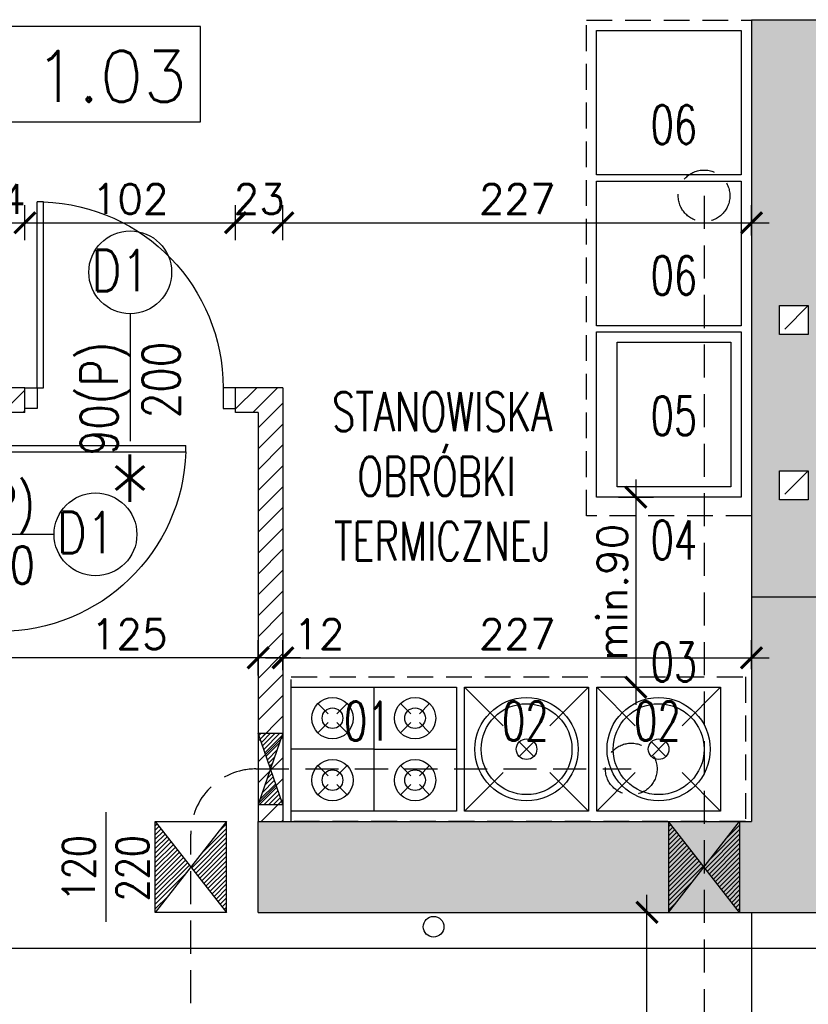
# Model space of a CAD drawing. Header units: millimetres. Extents: x 31969 to 285678, y -69766 to -1123.
# Tile 38 of 102: x 142723 to 143105, y -10246 to -9769. Entities that reach past the tile are written whole.
import ezdxf
from ezdxf.lldxf.tags import DXFTag

# ---------------------------------------------------------------- set-up
doc = ezdxf.new("R2010")
doc.units = ezdxf.units.MM
doc.linetypes.add('HIDDEN', pattern=[0.375, 0.25, -0.125])
doc.linetypes.add('KRE_16_8', pattern=[24, 16, -8])
for name, color, linetype in [('a- wentylacja Łukasza 2', 118, 'Continuous'), ('a-biblioteka', 251, 'Continuous'), ('a-opis 3', 15, 'Continuous'), ('a-opis stolarki 1', 3, 'Continuous'), ('a-opis stolarki 2', 1, 'Continuous'), ('a-opis technologii 2', 12, 'Continuous'), ('a-przekrój 1', 3, 'Continuous'), ('a-przekrój 2', 251, 'Continuous'), ('a-stolarka drzwiowa', 3, 'Continuous'), ('a-stolarka okienna', 3, 'Continuous'), ('a-szraf', 252, 'Continuous'), ('a-wentylacja', 3, 'Continuous'), ('a-wymiary', 11, 'Continuous'), ('a-wyposażenie', 84, 'Continuous'), ('a-ściany działowe projektowane', 5, 'Continuous'), ('a-ściany istniejące murowane', 6, 'Continuous')]:
    doc.layers.add(name, color=color, linetype=linetype)
doc.styles.add('MAREK', font='simplex.shx')
doc.styles.add('RS01507', font='romans.shx', dxfattribs={"width": 0.7, "height": 0.15})
doc.styles.add('WYMIAR', font='romans.shx', dxfattribs={"width": 0.8})
tags = doc.linetypes.add('DASHED', pattern=[0.75, 0.5, -0.25]).pattern_tags.tags
tags[6:7] = [DXFTag(74, 4), DXFTag(75, 0), DXFTag(340, '0'), DXFTag(46, 1.0), DXFTag(50, 0.0), DXFTag(44, 0.0), DXFTag(45, 0.0)]
tags[4:5] = [DXFTag(74, 4), DXFTag(75, 0), DXFTag(340, '0'), DXFTag(46, 1.0), DXFTag(50, 0.0), DXFTag(44, 0.0), DXFTag(45, 0.0)]
doc.dimstyles.new('MAREK', dxfattribs={"dimscale": 0.85, "dimtxt": 17, "dimasz": 12, "dimexe": 10, "dimexo": 0.625, "dimgap": 5, "dimtad": 1, "dimdec": 1, "dimdsep": 46, "dimtxsty": 'MAREK', "dimblk1": 'ARCHTICK', "dimblk2": 'ARCHTICK', "dimsah": 1, "dimcen": 2.5, "dimdle": 10, "dimadec": 0, "dimazin": 0, "dimtfac": 1, "dimtdec": 1, "dimtmove": 1, "dimatfit": 3, "dimldrblk": 'ARCHTICK', "dimfxl": 0, "dimtolj": 1, "dimtzin": 0, "dimarcsym": 0})

# ---------------------------------------------------------------- blocks, each defined once
blk = doc.blocks.new('A$C42BE72CD')
at = {"layer": 'a-stolarka drzwiowa'}
for p, q in [((6, 99.95), (0, 99.95)), ((6, 89.95), (6, 99.95)), ((96, 89.95), (96, 99.95)), ((96, 99.95), (102, 99.95)), ((0, 89.95), (6, 89.95)), ((6, 89.95), (9, 89.95)), ((6, 89.95), (6, 0)), ((9, 89.95), (9, 0)), ((102, 89.95), (96, 89.95)), ((9, 0), (6, 0))]:
    blk.add_line(p, q, dxfattribs=at)
at = {"layer": 'a-stolarka drzwiowa', "linetype": 'DASHED', "lineweight": 25, "ltscale": 20}
blk.add_arc((6, 89.95), 90, 271.9102, 0, dxfattribs=at)
blk = doc.blocks.new('_ARCHTICK')
at = {"color": 0, "linetype": 'ByBlock', "const_width": 0.15}
blk.add_lwpolyline([(-0.5, -0.5), (0.5, 0.5)], dxfattribs=at)
blk = doc.blocks.new('*D11')
at = {"layer": 'a-wyposażenie', "color": 0, "lineweight": -2}
for p, q in [((143021.07, -9991.6), (143021.07, -10100.6)), ((143012.57, -10000.1), (143029.57, -10000.1)), ((143012.57, -10092.1), (143029.57, -10092.1))]:
    blk.add_line(p, q, dxfattribs=at)
at = {"layer": 'DEFPOINTS', "color": 0}
for p in [(143012.03, -10000.1), (143012.03, -10092.1), (143021.07, -10092.1)]:
    blk.add_point(p, dxfattribs=at)
at = {"layer": 'a-wyposażenie', "color": 0, "lineweight": -2, "xscale": 10.2, "yscale": 10.2, "zscale": 10.2}
for p, rotation in [((143021.07, -10000.1), 90), ((143021.07, -10092.1), 270)]:
    blk.add_blockref('_ARCHTICK', p, dxfattribs=dict(at, rotation=rotation))
at = {"layer": 'a-wyposażenie', "color": 0, "insert": (143009.6, -10046.1), "char_height": 14.45, "attachment_point": 5, "rotation": 90, "style": 'MAREK'}
blk.add_mtext('\\A1;min.90', dxfattribs=at)
blk = doc.blocks.new('*D83')
at = {"layer": 'a-wymiary', "color": 0, "lineweight": -2, "ltscale": 100}
for p, q in [((142838.07, -10086.36), (142838.07, -10069.36)), ((142850.07, -10083.84), (142850.07, -10069.36)), ((142858.57, -10077.86), (142829.57, -10077.86))]:
    blk.add_line(p, q, dxfattribs=at)
at = {"layer": 'DEFPOINTS', "color": 0, "ltscale": 100}
for p in [(142838.07, -10077.86), (142850.07, -10084.37), (142838.07, -10088.05)]:
    blk.add_point(p, dxfattribs=at)
at = {"layer": 'a-wymiary', "color": 0, "lineweight": -2, "ltscale": 100, "xscale": 10.2, "yscale": 10.2, "zscale": 10.2, "rotation": 180}
blk.add_blockref('_ARCHTICK', (142838.07, -10077.86), dxfattribs=at)
at = {"layer": 'a-wymiary', "color": 0, "lineweight": -2, "ltscale": 100, "xscale": 10.2, "yscale": 10.2, "zscale": 10.2}
blk.add_blockref('_ARCHTICK', (142850.07, -10077.86), dxfattribs=at)
at = {"layer": 'a-wymiary', "color": 0, "ltscale": 100, "insert": (142867.49, -10066.38), "char_height": 14.45, "attachment_point": 5, "style": 'MAREK'}
blk.add_mtext('\\A1;12', dxfattribs=at)
blk = doc.blocks.new('*D84')
at = {"layer": 'a-wymiary', "color": 0, "lineweight": -2, "ltscale": 100}
for p, q in [((142713.07, -10083.21), (142713.07, -10069.36)), ((142838.07, -10086.36), (142838.07, -10069.36)), ((142846.57, -10077.86), (142704.57, -10077.86))]:
    blk.add_line(p, q, dxfattribs=at)
at = {"layer": 'DEFPOINTS', "color": 0, "ltscale": 100}
for p in [(142713.07, -10077.86), (142713.07, -10083.74), (142838.07, -10088.05)]:
    blk.add_point(p, dxfattribs=at)
at = {"layer": 'a-wymiary', "color": 0, "lineweight": -2, "ltscale": 100, "xscale": 10.2, "yscale": 10.2, "zscale": 10.2, "rotation": 180}
blk.add_blockref('_ARCHTICK', (142713.07, -10077.86), dxfattribs=at)
at = {"layer": 'a-wymiary', "color": 0, "lineweight": -2, "ltscale": 100, "xscale": 10.2, "yscale": 10.2, "zscale": 10.2}
blk.add_blockref('_ARCHTICK', (142838.07, -10077.86), dxfattribs=at)
at = {"layer": 'a-wymiary', "color": 0, "ltscale": 100, "insert": (142775.57, -10066.38), "char_height": 14.45, "attachment_point": 5, "style": 'MAREK'}
blk.add_mtext('\\A1;125', dxfattribs=at)
blk = doc.blocks.new('*D88')
at = {"layer": 'a-wymiary', "color": 0, "lineweight": -2, "ltscale": 100}
for p, q in [((142701.07, -9875.72), (142701.07, -9858.72)), ((142725.07, -9875.72), (142725.07, -9858.72)), ((142692.57, -9867.22), (142733.57, -9867.22))]:
    blk.add_line(p, q, dxfattribs=at)
at = {"layer": 'DEFPOINTS', "color": 0, "ltscale": 100}
for p in [(142725.07, -9867.22), (142701.07, -9949.66), (142725.07, -9949.66)]:
    blk.add_point(p, dxfattribs=at)
at = {"layer": 'a-wymiary', "color": 0, "lineweight": -2, "ltscale": 100, "xscale": 10.2, "yscale": 10.2, "zscale": 10.2, "rotation": 180}
blk.add_blockref('_ARCHTICK', (142701.07, -9867.22), dxfattribs=at)
at = {"layer": 'a-wymiary', "color": 0, "lineweight": -2, "ltscale": 100, "xscale": 10.2, "yscale": 10.2, "zscale": 10.2}
blk.add_blockref('_ARCHTICK', (142725.07, -9867.22), dxfattribs=at)
at = {"layer": 'a-wymiary', "color": 0, "ltscale": 100, "insert": (142713.07, -9855.74), "char_height": 14.45, "attachment_point": 5, "style": 'MAREK'}
blk.add_mtext('\\A1;24', dxfattribs=at)
blk = doc.blocks.new('*D89')
at = {"layer": 'a-wymiary', "color": 0, "lineweight": -2, "ltscale": 100}
for p, q in [((142725.07, -9875.72), (142725.07, -9858.72)), ((142827.07, -9875.72), (142827.07, -9858.72)), ((142716.57, -9867.22), (142835.57, -9867.22))]:
    blk.add_line(p, q, dxfattribs=at)
at = {"layer": 'DEFPOINTS', "color": 0, "ltscale": 100}
for p in [(142827.07, -9867.22), (142725.07, -9947.54), (142827.07, -9949.66)]:
    blk.add_point(p, dxfattribs=at)
at = {"layer": 'a-wymiary', "color": 0, "lineweight": -2, "ltscale": 100, "xscale": 10.2, "yscale": 10.2, "zscale": 10.2, "rotation": 180}
blk.add_blockref('_ARCHTICK', (142725.07, -9867.22), dxfattribs=at)
at = {"layer": 'a-wymiary', "color": 0, "lineweight": -2, "ltscale": 100, "xscale": 10.2, "yscale": 10.2, "zscale": 10.2}
blk.add_blockref('_ARCHTICK', (142827.07, -9867.22), dxfattribs=at)
at = {"layer": 'a-wymiary', "color": 0, "ltscale": 100, "insert": (142776.07, -9855.74), "char_height": 14.45, "attachment_point": 5, "style": 'MAREK'}
blk.add_mtext('\\A1;102', dxfattribs=at)
blk = doc.blocks.new('*D90')
at = {"layer": 'a-wymiary', "color": 0, "lineweight": -2, "ltscale": 100}
for p, q in [((142827.07, -9875.72), (142827.07, -9858.72)), ((142850.07, -9875.72), (142850.07, -9858.72)), ((142818.57, -9867.22), (142858.57, -9867.22))]:
    blk.add_line(p, q, dxfattribs=at)
at = {"layer": 'DEFPOINTS', "color": 0, "ltscale": 100}
for p in [(142850.07, -9867.22), (142827.07, -9949.66), (142850.07, -9949.66)]:
    blk.add_point(p, dxfattribs=at)
at = {"layer": 'a-wymiary', "color": 0, "lineweight": -2, "ltscale": 100, "xscale": 10.2, "yscale": 10.2, "zscale": 10.2, "rotation": 180}
blk.add_blockref('_ARCHTICK', (142827.07, -9867.22), dxfattribs=at)
at = {"layer": 'a-wymiary', "color": 0, "lineweight": -2, "ltscale": 100, "xscale": 10.2, "yscale": 10.2, "zscale": 10.2}
blk.add_blockref('_ARCHTICK', (142850.07, -9867.22), dxfattribs=at)
at = {"layer": 'a-wymiary', "color": 0, "ltscale": 100, "insert": (142838.57, -9855.74), "char_height": 14.45, "attachment_point": 5, "style": 'MAREK'}
blk.add_mtext('\\A1;23', dxfattribs=at)
blk = doc.blocks.new('*D91')
at = {"layer": 'a-wymiary', "color": 0, "lineweight": -2, "ltscale": 100}
for p, q in [((142850.07, -9875.72), (142850.07, -9858.72)), ((143077.07, -9873.45), (143077.07, -9858.72)), ((142841.57, -9867.22), (143085.57, -9867.22))]:
    blk.add_line(p, q, dxfattribs=at)
at = {"layer": 'DEFPOINTS', "color": 0, "ltscale": 100}
for p in [(143077.07, -9867.22), (143077.07, -9873.99), (142850.07, -9949.66)]:
    blk.add_point(p, dxfattribs=at)
at = {"layer": 'a-wymiary', "color": 0, "lineweight": -2, "ltscale": 100, "xscale": 10.2, "yscale": 10.2, "zscale": 10.2, "rotation": 180}
blk.add_blockref('_ARCHTICK', (142850.07, -9867.22), dxfattribs=at)
at = {"layer": 'a-wymiary', "color": 0, "lineweight": -2, "ltscale": 100, "xscale": 10.2, "yscale": 10.2, "zscale": 10.2}
blk.add_blockref('_ARCHTICK', (143077.07, -9867.22), dxfattribs=at)
at = {"layer": 'a-wymiary', "color": 0, "ltscale": 100, "insert": (142963.57, -9855.74), "char_height": 14.45, "attachment_point": 5, "style": 'MAREK'}
blk.add_mtext('\\A1;227', dxfattribs=at)
blk = doc.blocks.new('*D109')
at = {"layer": 'a-wymiary', "color": 0, "lineweight": -2, "ltscale": 100}
for p, q in [((143026.41, -10368.6), (143026.41, -10192.6)), ((143017.91, -10201.1), (143034.91, -10201.1)), ((143034.91, -10360.1), (143017.91, -10360.1))]:
    blk.add_line(p, q, dxfattribs=at)
at = {"layer": 'DEFPOINTS', "color": 0, "ltscale": 100}
for p in [(143014.52, -10201.1), (143026.41, -10201.1), (143041.99, -10360.1)]:
    blk.add_point(p, dxfattribs=at)
at = {"layer": 'a-wymiary', "color": 0, "lineweight": -2, "ltscale": 100, "xscale": 10.2, "yscale": 10.2, "zscale": 10.2}
for p, rotation in [((143026.41, -10201.1), 90), ((143026.41, -10360.1), 270)]:
    blk.add_blockref('_ARCHTICK', p, dxfattribs=dict(at, rotation=rotation))
at = {"layer": 'a-wymiary', "color": 0, "ltscale": 100, "insert": (143014.94, -10280.6), "char_height": 14.45, "attachment_point": 5, "rotation": 90, "style": 'MAREK'}
blk.add_mtext('\\A1;159', dxfattribs=at)
blk = doc.blocks.new('*D130')
at = {"layer": 'a-wymiary', "color": 0, "lineweight": -2, "ltscale": 100}
for p, q in [((142850.07, -10083.31), (142850.07, -10069.36)), ((143077.07, -10083.31), (143077.07, -10069.36)), ((142841.57, -10077.86), (143085.57, -10077.86))]:
    blk.add_line(p, q, dxfattribs=at)
at = {"layer": 'DEFPOINTS', "color": 0, "ltscale": 100}
for p in [(143077.07, -10077.86), (142850.07, -10083.84), (143077.07, -10083.84)]:
    blk.add_point(p, dxfattribs=at)
at = {"layer": 'a-wymiary', "color": 0, "lineweight": -2, "ltscale": 100, "xscale": 10.2, "yscale": 10.2, "zscale": 10.2, "rotation": 180}
blk.add_blockref('_ARCHTICK', (142850.07, -10077.86), dxfattribs=at)
at = {"layer": 'a-wymiary', "color": 0, "lineweight": -2, "ltscale": 100, "xscale": 10.2, "yscale": 10.2, "zscale": 10.2}
blk.add_blockref('_ARCHTICK', (143077.07, -10077.86), dxfattribs=at)
at = {"layer": 'a-wymiary', "color": 0, "ltscale": 100, "insert": (142963.57, -10066.38), "char_height": 14.45, "attachment_point": 5, "style": 'MAREK'}
blk.add_mtext('\\A1;227', dxfattribs=at)

msp = doc.modelspace()

# ---------------------------------------------------------------- hatches: boundary and pattern name
at = {"layer": 'a- wentylacja Łukasza 2'}
h = msp.add_hatch(dxfattribs=at)
h.set_pattern_fill('LINE', color=256, scale=0.5, angle=45)
h.paths.add_polyline_path([(142850.07, -10114.42), (142838.07, -10114.42), (142844.07, -10131.67)])
h.paths.add_polyline_path([(142844.07, -10131.67), (142838.07, -10148.92), (142850.07, -10148.92)])
h = msp.add_hatch(dxfattribs=at)
h.set_pattern_fill('LINE', color=256, scale=0.5, angle=45)
h.paths.add_polyline_path([(142822.74, -10157.1), (142805.49, -10179.1), (142822.74, -10201.1)])
h.paths.add_polyline_path([(142805.46, -10179.14), (142805.46, -10179.06), (142788.24, -10157.1), (142788.24, -10201.1)])
h = msp.add_hatch(dxfattribs=at)
h.set_pattern_fill('LINE', color=256, scale=0.5, angle=45)
h.paths.add_polyline_path([(143071.31, -10157.1), (143054.06, -10179.1), (143071.31, -10201.1)])
h.paths.add_polyline_path([(143036.81, -10157.1), (143036.81, -10201.1), (143054.06, -10179.1)])
at = {"layer": 'a-przekrój 2', "ltscale": 0.1}
h = msp.add_hatch(dxfattribs=at)
h.set_pattern_fill('LINE', color=256, scale=2.25, angle=45)
h.paths.add_polyline_path([(142838.07, -10157.1), (142850.07, -10157.1), (142850.07, -9947.1), (142827.07, -9947.1), (142827.07, -9959.1), (142838.07, -9959.1)])
h.paths.add_polyline_path([(142701.07, -9947.1), (142701.07, -9969.1), (142713.07, -9969.1), (142713.07, -9959.1), (142725.07, -9959.1), (142725.07, -9947.1)])
h.paths.add_polyline_path([(142596.07, -9959.1), (142596.07, -9947.1), (142457.07, -9947.1), (142457.07, -9959.1)])
edge = h.paths.add_edge_path()
edge.add_line((142713.07, -10071.1), (142701.07, -10071.1))
edge.add_line((142701.07, -10071.1), (142701.07, -10139.37))
edge.add_ellipse((142702.26, -10143.25), major_axis=(-9.4, 0), ratio=0.416668, start_angle=82.7651, end_angle=277.2349, ccw=False)
edge.add_line((142701.07, -10147.14), (142701.07, -10157.1))
edge.add_line((142701.07, -10157.1), (142713.07, -10157.1))
edge.add_line((142713.07, -10157.1), (142713.07, -10071.1))
edge = h.paths.add_edge_path(flags=17)
edge.add_ellipse((142702.26, -10143.25), major_axis=(-9.4, 0), ratio=0.416668, start_angle=82.7651, end_angle=277.2349)
edge.add_line((142701.07, -10139.37), (142701.07, -10147.14))
at = {"layer": 'a-szraf', "ltscale": 0.9}
h = msp.add_hatch(color=254, dxfattribs=at)
h.dxf.hatch_style = 1
h.paths.add_polyline_path([(142262.07, -9549.1), (142188.07, -9549.1), (142188.07, -9604.1), (142262.07, -9604.1)])
h.paths.add_polyline_path([(142262.07, -9534.1), (142188.07, -9534.1), (142188.07, -9549.1), (142262.07, -9549.1)])
h.paths.add_polyline_path([(142477.07, -9549.1), (142402.07, -9549.1), (142402.07, -9604.1), (142442.07, -9604.1), (142442.07, -9656.91), (142457.07, -9656.91), (142457.07, -9604.1), (142477.07, -9604.1)])
h.paths.add_polyline_path([(142477.07, -9534.1), (142402.07, -9534.1), (142402.07, -9549.1), (142477.07, -9549.1)])
h.paths.add_polyline_path([(142658.07, -9549.1), (142617.07, -9549.1), (142617.07, -9604.1), (142658.07, -9604.1)])
h.paths.add_polyline_path([(142682.07, -9549.1), (142658.07, -9549.1), (142658.07, -9604.1), (142682.07, -9604.1)])
h.paths.add_polyline_path([(142723.07, -9549.1), (142682.07, -9549.1), (142682.07, -9604.1), (142723.07, -9604.1)])
h.paths.add_polyline_path([(142723.07, -9534.1), (142682.07, -9534.1), (142682.07, -9549.1), (142723.07, -9549.1)])
h.paths.add_polyline_path([(142682.07, -9534.1), (142658.07, -9534.1), (142658.07, -9549.1), (142682.07, -9549.1)])
h.paths.add_polyline_path([(142658.07, -9534.1), (142617.07, -9534.1), (142617.07, -9549.1), (142658.07, -9549.1)])
h.paths.add_polyline_path([(142917.07, -9549.1), (142863.07, -9549.1), (142863.07, -9604.1), (142917.07, -9604.1)])
h.paths.add_polyline_path([(142917.07, -9534.1), (142863.07, -9534.1), (142863.07, -9549.1), (142917.07, -9549.1)])
h.paths.add_polyline_path([(143194.21, -9549.1), (143057.07, -9549.1), (143057.07, -9604.1), (143077.07, -9604.1), (143077.07, -9634.1), (143090.58, -9634.1), (143104.58, -9634.1), (143104.58, -9648.1), (143090.58, -9648.1), (143077.07, -9648.1), (143077.07, -9656.1), (143077.07, -9669.1), (143121.07, -9669.1), (143121.07, -9604.1), (143194.21, -9604.1)])
h.paths.add_polyline_path([(143218.21, -9549.1), (143194.21, -9549.1), (143194.21, -9604.1), (143218.21, -9604.1)])
h.paths.add_polyline_path([(143295.35, -9549.1), (143218.21, -9549.1), (143218.21, -9604.1), (143295.35, -9604.1)])
h.paths.add_polyline_path([(143295.35, -9534.1), (143218.21, -9534.1), (143218.21, -9549.1), (143295.35, -9549.1)])
h.paths.add_polyline_path([(143218.21, -9534.1), (143194.21, -9534.1), (143194.21, -9549.1), (143218.21, -9549.1)])
h.paths.add_polyline_path([(143194.21, -9534.1), (143057.07, -9534.1), (143057.07, -9549.1), (143194.21, -9549.1)])
h.paths.add_polyline_path([(143090.58, -9634.1), (143077.07, -9634.1), (143077.07, -9648.1), (143090.58, -9648.1)], flags=17)
h.paths.add_polyline_path([(143121.07, -9769.1), (143077.07, -9769.1), (143077.07, -10009.1), (143077.07, -10048.38), (143121.07, -10048.38), (143121.07, -10001.38), (143104.58, -10001.38), (143090.58, -10001.38), (143090.58, -9987.38), (143104.58, -9987.38), (143121.07, -9987.38), (143121.07, -9921.38), (143104.58, -9921.38), (143090.58, -9921.38), (143090.58, -9907.38), (143104.58, -9907.38), (143121.07, -9907.38)])
h.paths.add_polyline_path([(143121.07, -10048.38), (143077.07, -10048.38), (143077.07, -10157.1), (143071.31, -10157.1), (143071.31, -10201.1), (143121.07, -10201.1), (143121.07, -10186.1)])
h.paths.add_polyline_path([(143121.07, -9987.38), (143104.58, -9987.38), (143104.58, -10001.38), (143121.07, -10001.38)], flags=17)
h.paths.add_polyline_path([(143121.07, -9907.38), (143104.58, -9907.38), (143104.58, -9921.38), (143121.07, -9921.38)], flags=17)
h.paths.add_polyline_path([(143522.33, -10186.1), (143246.07, -10186.1), (143246.07, -10201.1), (143522.33, -10201.1)])
h.paths.add_polyline_path([(143596.07, -9666.47), (143541.07, -9666.47), (143541.07, -10186.1), (143522.33, -10186.1), (143522.33, -10201.1), (143541.07, -10201.1), (143541.07, -10211.1), (143596.07, -10211.1)])
h.paths.add_polyline_path([(143611.07, -9666.47), (143596.07, -9666.47), (143596.07, -10211.1), (143611.07, -10211.1)])
h.paths.add_polyline_path([(143596.07, -9549.1), (143529.78, -9549.1), (143517.43, -9556.73), (143517.43, -9604.1), (143541.07, -9604.1), (143541.07, -9666.47), (143596.07, -9666.47)])
h.paths.add_polyline_path([(143611.07, -9534.1), (143554.04, -9534.1), (143529.78, -9549.1), (143596.07, -9549.1), (143596.07, -9666.47), (143611.07, -9666.47)])
h.paths.add_polyline_path([(143554.04, -9534.1), (143517.43, -9534.1), (143517.43, -9549.1), (143529.78, -9549.1)])
h.paths.add_polyline_path([(143517.43, -9534.1), (143497.43, -9534.1), (143497.43, -9549.1), (143508.86, -9549.1)])
h.paths.add_polyline_path([(143497.43, -9534.1), (143477.43, -9534.1), (143486, -9549.1), (143497.43, -9549.1)])
h.paths.add_polyline_path([(143497.43, -9549.1), (143486, -9549.1), (143497.43, -9569.1)], flags=17)
h.paths.add_polyline_path([(143508.86, -9549.1), (143497.43, -9549.1), (143497.43, -9569.1)], flags=17)
h.paths.add_polyline_path([(143517.43, -9534.1), (143508.86, -9549.1), (143517.43, -9549.1)], flags=17)
h.paths.add_polyline_path([(143477.43, -9534.1), (143477.43, -9549.1), (143486, -9549.1)], flags=17)
h.paths.add_polyline_path([(143486, -9549.1), (143477.43, -9549.1), (143477.43, -9604.1), (143497.43, -9569.1)])
h.paths.add_polyline_path([(143517.43, -9556.73), (143497.43, -9569.1), (143517.43, -9604.1)])
h.paths.add_polyline_path([(143517.43, -9549.1), (143508.86, -9549.1), (143497.43, -9569.1), (143517.43, -9556.73)])
h.paths.add_polyline_path([(143497.43, -9569.1), (143497.43, -9604.1), (143517.43, -9604.1)], flags=17)
h.paths.add_polyline_path([(143497.43, -9569.1), (143477.43, -9604.1), (143497.43, -9604.1)], flags=17)
h.paths.add_polyline_path([(143036.81, -10157.1), (142854.07, -10157.1), (142838.07, -10157.1), (142838.07, -10201.1), (143036.81, -10201.1)])
h.paths.add_polyline_path([(143054.06, -10179.1), (143054.06, -10201.1), (143071.31, -10201.1)], flags=17)
h.paths.add_polyline_path([(143054.06, -10179.1), (143036.81, -10201.1), (143054.06, -10201.1)], flags=17)
h.paths.add_polyline_path([(143054.06, -10179.1), (143036.81, -10157.1), (143036.81, -10201.1)])
h.paths.add_polyline_path([(143054.06, -10157.1), (143036.81, -10157.1), (143054.06, -10179.1)], flags=17)
h.paths.add_polyline_path([(143071.31, -10157.1), (143054.06, -10157.1), (143054.06, -10179.1)], flags=17)
h.paths.add_polyline_path([(143071.31, -10157.1), (143054.06, -10179.1), (143071.31, -10201.1)])
h.paths.add_polyline_path([(142718.07, -10157.1), (142701.07, -10157.1), (142701.07, -10170.6), (142701.07, -10184.6), (142683.07, -10184.6), (142683.07, -10170.6), (142683.07, -10157.1), (142457.07, -10157.1), (142457.07, -10113.1), (142442.07, -10113.1), (142442.07, -10157.1), (142432.56, -10157.1), (142432.56, -10201.1), (142593.07, -10201.1), (142593.07, -10186.1), (142643.07, -10186.1), (142643.07, -10201.1), (142718.07, -10201.1)])
h.paths.add_polyline_path([(142701.07, -10157.1), (142683.07, -10157.1), (142683.07, -10170.6), (142701.07, -10170.6)], flags=17)
h.paths.add_polyline_path([(142359.56, -10157.1), (142251.79, -10157.1), (142237.07, -10171.82), (142237.07, -10201.1), (142359.56, -10201.1)])
h.paths.add_polyline_path([(142359.56, -10157.1), (142359.56, -10201.1), (142396.06, -10179.1)])
h.paths.add_polyline_path([(142396.06, -10157.1), (142359.56, -10157.1), (142396.06, -10179.1)], flags=17)
h.paths.add_polyline_path([(142432.56, -10157.1), (142396.06, -10157.1), (142396.06, -10179.1)], flags=17)
h.paths.add_polyline_path([(142432.56, -10157.1), (142396.06, -10179.1), (142432.56, -10201.1)])
h.paths.add_polyline_path([(142396.06, -10179.1), (142396.06, -10201.1), (142432.56, -10201.1)], flags=17)
h.paths.add_polyline_path([(142457.07, -9656.91), (142449.57, -9685.16), (142457.07, -9685.16)])
h.paths.add_polyline_path([(142442.07, -9656.91), (142442.07, -9685.16), (142449.57, -9685.16)], flags=17)
h.paths.add_polyline_path([(142457.07, -9656.91), (142442.07, -9656.91), (142449.57, -9685.16)])
h.paths.add_polyline_path([(142449.57, -9685.16), (142442.07, -9713.41), (142457.07, -9713.41)])
h.paths.add_polyline_path([(142449.57, -9685.16), (142442.07, -9685.16), (142442.07, -9713.41)])
h.paths.add_polyline_path([(142457.07, -9685.16), (142449.57, -9685.16), (142457.07, -9713.41)], flags=17)
h.paths.add_polyline_path([(142457.07, -9713.41), (142442.07, -9713.41), (142442.07, -9728.1), (142457.07, -9728.1)])
h.paths.add_polyline_path([(142400.46, -9823.47), (142444.43, -9823.47), (142444.43, -9766.47), (142400.46, -9766.47)], flags=9)

# ---------------------------------------------------------------- linework, layer by layer
at = {"layer": 'a- wentylacja Łukasza 2', "linetype": 'KRE_16_8'}
for p, q in [((143054.06, -9854.21), (143054.06, -10294.6)), ((142836.96, -10131.67), (143018.8, -10131.67)), ((142805.46, -10677.11), (142805.46, -10163.17))]:
    msp.add_line(p, q, dxfattribs=at)
at = {"layer": 'a- wentylacja Łukasza 2'}
for p, q in [((142850.07, -10148.92), (142838.07, -10114.42)), ((142838.07, -10114.42), (142850.07, -10114.42)), ((142850.07, -10114.42), (142838.07, -10148.92)), ((142838.07, -10148.92), (142850.07, -10148.92)), ((142822.74, -10157.1), (142788.24, -10201.1)), ((142788.24, -10201.1), (142788.24, -10157.1)), ((142788.24, -10157.1), (142822.74, -10201.1)), ((142788.24, -10157.1), (142822.74, -10157.1)), ((142822.74, -10201.1), (142822.74, -10157.1)), ((143071.31, -10201.1), (143036.81, -10157.1)), ((143036.81, -10157.1), (143036.81, -10201.1)), ((143036.81, -10201.1), (143071.31, -10157.1)), ((143071.31, -10157.1), (143071.31, -10201.1)), ((142822.74, -10201.1), (142788.24, -10201.1))]:
    msp.add_line(p, q, dxfattribs=at)
at = {"layer": 'a- wentylacja Łukasza 2', "linetype": 'KRE_16_8'}
for centre in [(143054.06, -9854.21), (143018.8, -10131.67)]:
    msp.add_circle(centre, 12.5, dxfattribs=at)
msp.add_arc((142836.96, -10163.17), 31.5, 90, 180, dxfattribs=at)
at = {"layer": 'a-biblioteka', "linetype": 'DASHED', "lineweight": 25, "ltscale": 20}
msp.add_line((143077.07, -10201.1), (143077.07, -10360.1), dxfattribs=at)
at = {"layer": 'a-opis 3'}
msp.add_lwpolyline([(142810.05, -9772.18), (142718.14, -9772.18), (142718.14, -9818.42), (142810.05, -9818.42)], close=True, dxfattribs=at)
at = {"layer": 'a-opis stolarki 1'}
for p, q in [((142776.07, -9911.28), (142776.07, -9972.93)), ((142739.21, -10018.1), (142677.92, -10018.1)), ((142764.33, -10152.54), (142764.33, -10205.65))]:
    msp.add_line(p, q, dxfattribs=at)
at = {"layer": 'a-opis stolarki 2'}
for centre in [(142776.07, -9891.23), (142759.25, -10018.1)]:
    msp.add_circle(centre, 20.05, dxfattribs=at)
at = {"layer": 'a-przekrój 1', "ltscale": 100}
msp.add_circle((142923.03, -10208.06), 5, dxfattribs=at)
at = {"layer": 'a-stolarka okienna', "linetype": 'DASHED', "lineweight": 25, "ltscale": 40}
for p, q in [((143077.07, -10048.38), (143131.74, -10048.38)), ((143522.33, -10218.55), (140656.09, -10218.55))]:
    msp.add_line(p, q, dxfattribs=at)
at = {"layer": 'a-wentylacja', "linetype": 'KRE_16_8'}
for p, q in [((143104.58, -9907.38), (143090.58, -9921.38)), ((143104.58, -9987.38), (143090.58, -10001.38))]:
    msp.add_line(p, q, dxfattribs=at)
for points in [[(143104.58, -9921.38), (143090.58, -9921.38), (143090.58, -9907.38), (143104.58, -9907.38)], [(143104.58, -10001.38), (143090.58, -10001.38), (143090.58, -9987.38), (143104.58, -9987.38)]]:
    msp.add_lwpolyline(points, close=True, dxfattribs=at)
at = {"layer": 'a-wyposażenie'}
for p, q in [((142894.07, -10092.1), (142894.07, -10152.1)), ((142956.76, -10110.78), (142938.07, -10092.1)), ((142979.39, -10110.78), (142998.07, -10092.1)), ((143020.76, -10110.78), (143002.07, -10092.1)), ((143043.39, -10110.78), (143062.07, -10092.1)), ((142867, -10100.03), (142871.95, -10104.98)), ((142881.14, -10100.03), (142876.19, -10104.98)), ((142907, -10100.03), (142911.95, -10104.98)), ((142921.14, -10100.03), (142916.19, -10104.98)), ((142871.95, -10109.22), (142867, -10114.17)), ((142876.19, -10109.22), (142881.14, -10114.17)), ((142911.95, -10109.22), (142907, -10114.17)), ((142916.19, -10109.22), (142921.14, -10114.17)), ((142964.54, -10125.63), (142971.61, -10118.56)), ((142971.61, -10125.63), (142964.54, -10118.56)), ((143028.54, -10125.63), (143035.61, -10118.56)), ((143035.61, -10125.63), (143028.54, -10118.56)), ((142894.07, -10122.1), (142854.07, -10122.1)), ((142894.07, -10122.1), (142934.07, -10122.1)), ((142867, -10130.03), (142871.95, -10134.98)), ((142881.14, -10130.03), (142876.19, -10134.98)), ((142907, -10130.03), (142911.95, -10134.98)), ((142921.14, -10130.03), (142916.19, -10134.98)), ((142938.07, -10152.1), (142956.76, -10133.41)), ((142998.07, -10152.1), (142979.39, -10133.41)), ((143002.07, -10152.1), (143020.76, -10133.41)), ((143062.07, -10152.1), (143043.39, -10133.41)), ((142871.95, -10139.22), (142867, -10144.17)), ((142876.19, -10139.22), (142881.14, -10144.17)), ((142911.95, -10139.22), (142907, -10144.17)), ((142916.19, -10139.22), (142921.14, -10144.17))]:
    msp.add_line(p, q, dxfattribs=at)
at = {"layer": 'a-wyposażenie', "linetype": 'HIDDEN', "ltscale": 50}
for points in [[(142997.07, -10009.1), (142997.07, -9769.1), (143077.07, -9769.1), (143077.07, -10009.1)], [(142854.07, -10087.1), (143074.07, -10087.1), (143074.07, -10157.1), (142854.07, -10157.1)]]:
    msp.add_lwpolyline(points, close=True, dxfattribs=at)
at = {"layer": 'a-wyposażenie'}
for points in [[(143002.03, -9844.1), (143002.03, -9774.1), (143072.03, -9774.1), (143072.03, -9844.1)], [(143002.03, -9917.1), (143002.03, -9847.1), (143072.03, -9847.1), (143072.03, -9917.1)], [(143072.03, -10000.1), (143002.03, -10000.1), (143002.03, -9920.1), (143072.03, -9920.1)], [(143067.03, -9995.1), (143012.03, -9995.1), (143012.03, -9925.1), (143067.03, -9925.1)], [(142934.07, -10092.1), (142934.07, -10152.1), (142854.07, -10152.1), (142854.07, -10092.1)], [(142938.07, -10152.1), (142938.07, -10092.1), (142998.07, -10092.1), (142998.07, -10152.1)], [(143002.07, -10152.1), (143002.07, -10092.1), (143062.07, -10092.1), (143062.07, -10152.1)]]:
    msp.add_lwpolyline(points, close=True, dxfattribs=at)
for centre, radius in [((142874.07, -10107.1), 10), ((142914.07, -10107.1), 10), ((142968.07, -10122.1), 25), ((142968.07, -10122.1), 22), ((143032.07, -10122.1), 25), ((143032.07, -10122.1), 22), ((142874.07, -10107.1), 5), ((142914.07, -10107.1), 5), ((142968.07, -10122.1), 5), ((143032.07, -10122.1), 5), ((142874.07, -10137.1), 10), ((142914.07, -10137.1), 10), ((142874.07, -10137.1), 5), ((142914.07, -10137.1), 5)]:
    msp.add_circle(centre, radius, dxfattribs=at)
at = {"layer": 'a-ściany działowe projektowane', "ltscale": 20}
for p, q in [((142725.07, -9947.1), (142701.07, -9947.1)), ((142725.07, -9959.1), (142725.07, -9947.1)), ((142850.07, -9947.1), (142827.07, -9947.1)), ((142827.07, -9959.1), (142827.07, -9947.1)), ((142850.07, -9947.1), (142850.07, -10157.1)), ((142725.07, -9959.1), (142713.07, -9959.1)), ((142838.07, -9959.1), (142827.07, -9959.1)), ((142838.07, -9959.1), (142838.07, -10157.1))]:
    msp.add_line(p, q, dxfattribs=at)
at = {"layer": 'a-ściany istniejące murowane'}
for p, q in [((143121.07, -9769.1), (143077.07, -9769.1)), ((143077.07, -9769.1), (143077.07, -10157.1)), ((142838.07, -10157.1), (143077.07, -10157.1)), ((142838.07, -10201.1), (142838.07, -10157.1)), ((142838.07, -10201.1), (143121.07, -10201.1))]:
    msp.add_line(p, q, dxfattribs=at)

# ---------------------------------------------------------------- block references
at = {"layer": 'a-stolarka drzwiowa', "ltscale": 100, "xscale": -1}
for p, rotation in [((142725.07, -9857.15), 180), ((142803.02, -9969.1), 90.00000000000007)]:
    msp.add_blockref('A$C42BE72CD', p, dxfattribs=dict(at, rotation=rotation))

# ---------------------------------------------------------------- texts
at = {"layer": 'a-opis 3', "style": 'MAREK'}
msp.add_text('1.03', height=24.659, dxfattribs=at).set_placement((142729.61, -9808.71))
at = {"layer": 'a-opis stolarki 1', "attachment_point": 9, "rotation": 90, "style": 'WYMIAR'}
for s, insert, char_height, width in [('\\P90(P)\\P200', (142800.05, -9924.86), 18, 35.8438), ('\\P120\\P220', (142784.98, -10163.65), 15.6, 31.0646)]:
    msp.add_mtext(s, dxfattribs=dict(at, insert=insert, char_height=char_height, width=width))
at = {"layer": 'a-opis stolarki 1', "insert": (142729.99, -10041.97), "char_height": 18, "width": 39.8438, "attachment_point": 9, "style": 'WYMIAR'}
msp.add_mtext('\\P90(P)\\P200', dxfattribs=at)
at = {"layer": 'a-opis stolarki 2', "char_height": 20.047, "width": 23.6587, "attachment_point": 9, "style": 'WYMIAR'}
for insert in [(142785.53, -9900.41), (142768.72, -10027.28)]:
    msp.add_mtext('D1', dxfattribs=dict(at, insert=insert))
at = {"layer": 'a-opis stolarki 2', "insert": (142727.55, -10019.53), "char_height": 40.095, "attachment_point": 7, "style": 'WYMIAR'}
msp.add_mtext_dynamic_manual_height_columns('\\A1;{\\W1.35983; }*', width=124.3193, gutter_width=12.5, heights=[0], dxfattribs=at)
at = {"layer": 'a-opis technologii 2', "ltscale": 40, "style": 'RS01507', "width": 0.7}
for s, p in [('06', (143028.15, -9829.18)), ('06', (143028.15, -9902.18)), ('05', (143028.15, -9970.13)), ('04', (143028.15, -10030.22)), ('03', (143028.15, -10089.33)), ('01', (142879.64, -10117.9)), ('02', (142956.16, -10117.9)), ('02', (143020.16, -10117.9))]:
    msp.add_text(s, height=18.813, dxfattribs=at).set_placement(p)
at = {"layer": 'a-opis technologii 2', "color": 144, "ltscale": 40, "char_height": 18.813, "attachment_point": 1, "style": 'RS01507'}
for s, width, insert in [('{\\W0.363771; }ANEKS MYCIA SPRZĘTU \\P{\\W3.0471; }KUCHENNEGO', 242.5787, (142781.65, -9688.62)), ('{\\W0.220748; }STANOWISKA \\P{\\W1.17074; }OBRÓBKI \\P{\\W0.287414; }TERMICZNEJ', 124.3193, (142871.02, -9949.26))]:
    msp.add_mtext_dynamic_manual_height_columns(s, width=width, gutter_width=12.5, heights=[0], dxfattribs=dict(at, insert=insert))

# ---------------------------------------------------------------- dimensions: what is measured, and where the dimension line sits
at = {"layer": 'a-wymiary', "ltscale": 100}
for base, p1, p2, picture, middle in [((142725.07, -9867.22), (142701.07, -9949.66), (142725.07, -9949.66), '*D88', (142713.07, -9867.22)), ((142850.07, -9867.22), (142827.07, -9949.66), (142850.07, -9949.66), '*D90', (142838.57, -9867.22)), ((142838.07, -10077.86), (142850.07, -10084.37), (142838.07, -10088.05), '*D83', (142867.49, -10077.86))]:
    dim = msp.add_linear_dim(base=base, p1=p1, p2=p2, dimstyle='MAREK', dxfattribs=at)
    dim.commit()
    dim.dimension.update_dxf_attribs({"geometry": picture, "text_midpoint": middle, "dimtype": 160})
for base, p1, p2, picture, middle in [((142827.07, -9867.22), (142725.07, -9947.54), (142827.07, -9949.66), '*D89', (142776.07, -9855.74)), ((143077.07, -9867.22), (142850.07, -9949.66), (143077.07, -9873.99), '*D91', (142963.57, -9855.74)), ((142713.07, -10077.86), (142838.07, -10088.05), (142713.07, -10083.74), '*D84', (142775.57, -10066.38)), ((143077.07, -10077.86), (142850.07, -10083.84), (143077.07, -10083.84), '*D130', (142963.57, -10066.38))]:
    dim = msp.add_linear_dim(base=base, p1=p1, p2=p2, dimstyle='MAREK', dxfattribs=at)
    dim.commit()
    dim.dimension.update_dxf_attribs({"geometry": picture, "text_midpoint": middle})
dim = msp.add_linear_dim(base=(143026.41, -10201.1), p1=(143041.99, -10360.1), p2=(143014.52, -10201.1), angle=90, dimstyle='MAREK', dxfattribs=at)
dim.commit()
dim.dimension.update_dxf_attribs({"geometry": '*D109', "text_midpoint": (143014.94, -10280.6)})
at = {"layer": 'a-wyposażenie'}
dim = msp.add_linear_dim(base=(143021.07, -10092.1), p1=(143012.03, -10000.1), p2=(143012.03, -10092.1), angle=90, text='min.90', dimstyle='MAREK', override={"dimtfill": 1, "dimtfillclr": 256}, dxfattribs=at)
dim.commit()
dim.dimension.update_dxf_attribs({"geometry": '*D11', "text_midpoint": (143009.6, -10046.1)})

doc.saveas('drawing.dxf')
